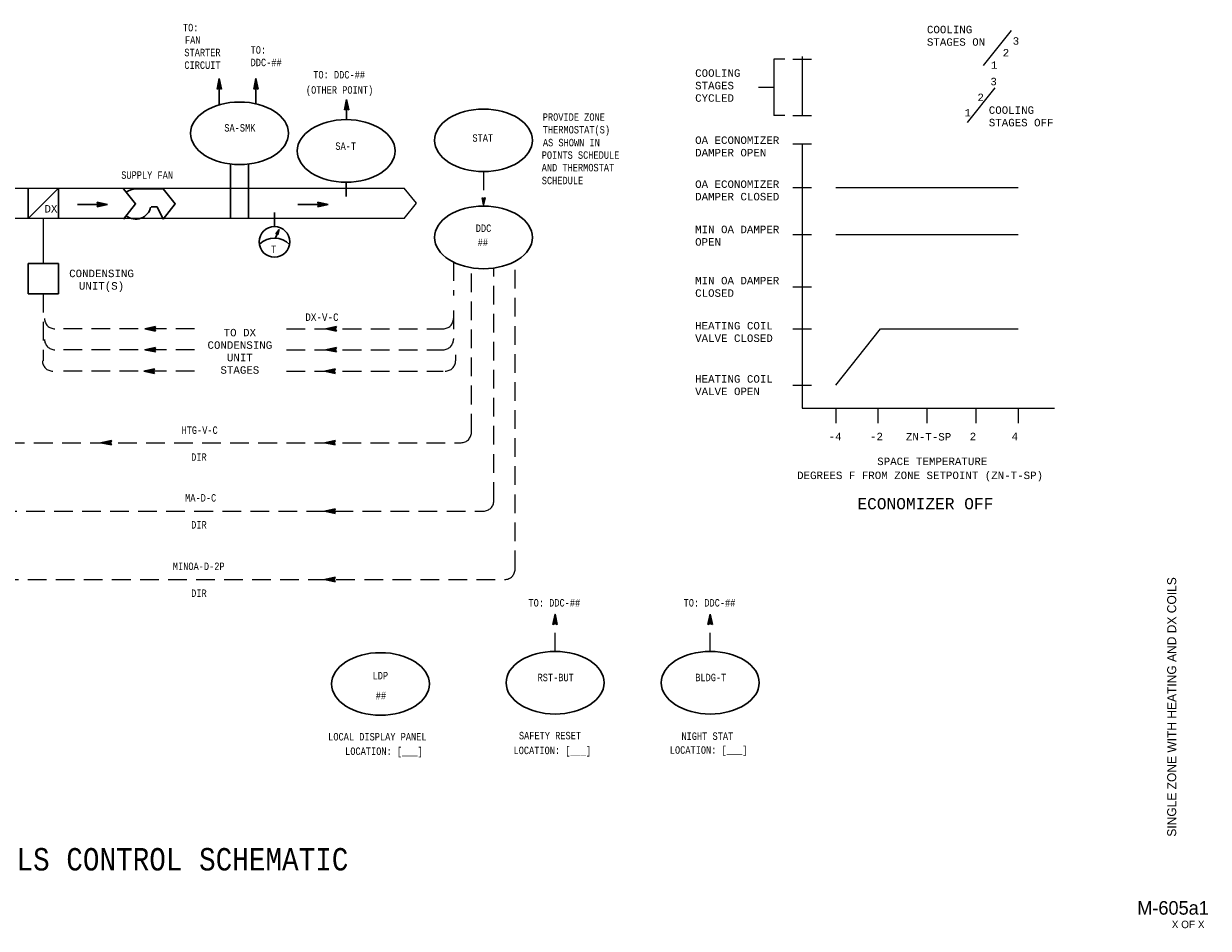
# Model space of a CAD drawing. Header units: inches. Extents: x 2.2 to 32.1, y 0.4 to 19.9.
# Tile 4 of 5: x 16.3 to 32.1, y 0.4 to 12.5. Entities that reach past the tile are written whole.
import ezdxf
from ezdxf.enums import TextEntityAlignment as Align

# ---------------------------------------------------------------- set-up
doc = ezdxf.new("R2010")
doc.units = ezdxf.units.IN
doc.header["$MEASUREMENT"] = 0
doc.linetypes.add('HIDDEN', pattern=[0.375, 0.25, -0.125])
for name, color, linetype, lineweight in [('G-ANNO-DATA', 7, 'Continuous', 0), ('M-ANNO-SYMB', 6, 'Continuous', 30), ('M-ANNO-TEXT', 2, 'Continuous', 30), ('M-DIAG-GRPH', 6, 'Continuous', 13), ('M-DIAG-INPD', 1, 'Continuous', 0)]:
    doc.layers.add(name, color=color, linetype=linetype, lineweight=lineweight)
doc.styles.add('CONTROLTXT', font='monotxt.shx')
doc.styles.add('Style-LOW_RES_FILLED', font='LOW_RES_FILLED.shx')

msp = doc.modelspace()

# ---------------------------------------------------------------- linework, layer by layer
at = {"layer": 'M-ANNO-SYMB', "linetype": 'Continuous'}
for p, q in [((18.92, 11.793), (18.89, 11.652)), ((18.898, 11.691), (18.934, 11.727)), ((18.901, 11.705), (18.932, 11.736)), ((18.904, 11.718), (18.93, 11.744)), ((18.906, 11.729), (18.941, 11.694)), ((18.907, 11.732), (18.928, 11.753)), ((18.908, 11.737), (18.938, 11.707)), ((18.909, 11.745), (18.926, 11.762)), ((18.91, 11.746), (18.935, 11.721)), ((18.912, 11.759), (18.924, 11.771)), ((18.912, 11.755), (18.932, 11.734)), ((18.913, 11.764), (18.929, 11.748)), ((18.915, 11.772), (18.922, 11.779)), ((18.915, 11.772), (18.926, 11.761)), ((18.917, 11.781), (18.923, 11.775)), ((18.918, 11.786), (18.92, 11.788)), ((18.919, 11.79), (18.92, 11.788)), ((18.95, 11.652), (18.92, 11.793)), ((19.381, 11.652), (19.411, 11.793)), ((19.425, 11.729), (19.39, 11.694)), ((19.423, 11.737), (19.393, 11.707)), ((19.421, 11.746), (19.396, 11.721)), ((19.433, 11.691), (19.397, 11.727)), ((19.419, 11.755), (19.399, 11.734)), ((19.43, 11.705), (19.399, 11.736)), ((19.427, 11.718), (19.401, 11.744)), ((19.417, 11.764), (19.402, 11.748)), ((19.424, 11.732), (19.403, 11.753)), ((19.415, 11.772), (19.404, 11.761)), ((19.421, 11.745), (19.405, 11.762)), ((19.418, 11.759), (19.406, 11.771)), ((19.414, 11.781), (19.407, 11.775)), ((19.415, 11.772), (19.408, 11.779)), ((19.412, 11.79), (19.41, 11.788)), ((19.413, 11.786), (19.41, 11.788)), ((19.411, 11.793), (19.441, 11.652)), ((18.89, 11.652), (18.92, 11.667)), ((18.891, 11.659), (18.895, 11.655)), ((18.892, 11.664), (18.937, 11.709)), ((18.892, 11.654), (18.939, 11.701)), ((18.893, 11.667), (18.902, 11.659)), ((18.895, 11.678), (18.935, 11.718)), ((18.895, 11.676), (18.909, 11.662)), ((18.897, 11.685), (18.916, 11.666)), ((18.898, 11.694), (18.93, 11.662)), ((18.9, 11.702), (18.949, 11.653)), ((18.902, 11.711), (18.946, 11.667)), ((18.904, 11.72), (18.944, 11.68)), ((18.913, 11.664), (18.941, 11.692)), ((18.92, 11.667), (18.95, 11.652)), ((18.925, 11.665), (18.943, 11.683)), ((18.932, 11.661), (18.945, 11.675)), ((18.939, 11.658), (18.947, 11.666)), ((18.946, 11.654), (18.949, 11.657)), ((19.43, 11.702), (19.381, 11.653)), ((19.411, 11.667), (19.381, 11.652)), ((19.385, 11.654), (19.382, 11.657)), ((19.428, 11.711), (19.384, 11.667)), ((19.392, 11.658), (19.384, 11.666)), ((19.399, 11.661), (19.386, 11.675)), ((19.427, 11.72), (19.387, 11.68)), ((19.406, 11.665), (19.388, 11.683)), ((19.417, 11.664), (19.39, 11.692)), ((19.438, 11.654), (19.391, 11.701)), ((19.439, 11.664), (19.393, 11.709)), ((19.436, 11.678), (19.395, 11.718)), ((19.432, 11.694), (19.401, 11.662)), ((19.441, 11.652), (19.411, 11.667)), ((19.434, 11.685), (19.415, 11.666)), ((19.436, 11.676), (19.422, 11.662)), ((19.438, 11.667), (19.429, 11.659)), ((19.44, 11.659), (19.436, 11.655)), ((20.623, 11.514), (20.593, 11.374)), ((20.596, 11.386), (20.641, 11.431)), ((20.596, 11.376), (20.643, 11.423)), ((20.598, 11.4), (20.639, 11.44)), ((20.6, 11.407), (20.619, 11.387)), ((20.601, 11.413), (20.637, 11.449)), ((20.602, 11.416), (20.633, 11.384)), ((20.604, 11.427), (20.635, 11.458)), ((20.604, 11.424), (20.653, 11.375)), ((20.606, 11.433), (20.65, 11.389)), ((20.607, 11.44), (20.633, 11.466)), ((20.608, 11.442), (20.647, 11.402)), ((20.609, 11.451), (20.644, 11.416)), ((20.61, 11.454), (20.631, 11.475)), ((20.611, 11.459), (20.641, 11.429)), ((20.613, 11.467), (20.63, 11.484)), ((20.613, 11.468), (20.638, 11.443)), ((20.615, 11.477), (20.636, 11.456)), ((20.617, 11.386), (20.645, 11.414)), ((20.653, 11.374), (20.623, 11.514)), ((20.593, 11.374), (20.623, 11.389)), ((20.594, 11.381), (20.598, 11.377)), ((20.596, 11.389), (20.605, 11.38)), ((20.598, 11.398), (20.612, 11.384)), ((20.623, 11.389), (20.653, 11.374)), ((20.628, 11.387), (20.646, 11.405)), ((20.635, 11.383), (20.648, 11.396)), ((20.642, 11.38), (20.65, 11.388)), ((20.649, 11.376), (20.652, 11.379)), ((19.069, 10.649), (19.069, 9.926)), ((19.312, 10.649), (19.312, 9.926)), ((16.364, 10.325), (16.364, 9.92)), ((20.616, 10.406), (20.616, 10.216)), ((17.302, 10.109), (17.287, 10.139)), ((17.287, 10.139), (17.427, 10.109)), ((17.337, 10.09), (17.288, 10.139)), ((20.251, 10.109), (20.236, 10.139)), ((20.236, 10.139), (20.376, 10.109)), ((20.286, 10.09), (20.237, 10.139)), ((17.022, 10.109), (17.427, 10.109)), ((17.287, 10.079), (17.302, 10.109)), ((17.427, 10.109), (17.287, 10.079)), ((17.289, 10.136), (17.292, 10.138)), ((17.289, 10.082), (17.336, 10.129)), ((17.294, 10.081), (17.29, 10.085)), ((17.293, 10.129), (17.301, 10.137)), ((17.302, 10.083), (17.293, 10.092)), ((17.296, 10.122), (17.309, 10.135)), ((17.329, 10.088), (17.297, 10.12)), ((17.311, 10.085), (17.297, 10.099)), ((17.299, 10.103), (17.327, 10.131)), ((17.299, 10.082), (17.344, 10.127)), ((17.3, 10.114), (17.318, 10.133)), ((17.32, 10.086), (17.3, 10.106)), ((17.346, 10.092), (17.302, 10.136)), ((17.313, 10.085), (17.353, 10.125)), ((17.355, 10.094), (17.315, 10.133)), ((17.326, 10.088), (17.362, 10.123)), ((17.364, 10.096), (17.329, 10.131)), ((17.34, 10.091), (17.371, 10.122)), ((17.372, 10.098), (17.342, 10.128)), ((17.353, 10.094), (17.379, 10.12)), ((17.381, 10.1), (17.356, 10.125)), ((17.367, 10.096), (17.388, 10.118)), ((17.39, 10.101), (17.369, 10.122)), ((17.38, 10.099), (17.397, 10.116)), ((17.398, 10.103), (17.383, 10.119)), ((17.394, 10.102), (17.405, 10.114)), ((17.407, 10.105), (17.396, 10.116)), ((17.407, 10.105), (17.414, 10.112)), ((17.416, 10.107), (17.41, 10.113)), ((17.421, 10.108), (17.423, 10.11)), ((17.425, 10.109), (17.423, 10.11)), ((19.66, 10.001), (19.66, 9.813)), ((19.971, 10.109), (20.376, 10.109)), ((20.236, 10.079), (20.251, 10.109)), ((20.376, 10.109), (20.236, 10.079)), ((20.237, 10.082), (20.284, 10.129)), ((20.238, 10.136), (20.24, 10.138)), ((20.242, 10.081), (20.238, 10.085)), ((20.241, 10.129), (20.249, 10.137)), ((20.251, 10.083), (20.242, 10.092)), ((20.245, 10.122), (20.258, 10.135)), ((20.259, 10.085), (20.245, 10.099)), ((20.277, 10.088), (20.246, 10.12)), ((20.247, 10.082), (20.293, 10.127)), ((20.248, 10.114), (20.267, 10.133)), ((20.248, 10.103), (20.275, 10.131)), ((20.268, 10.086), (20.249, 10.106)), ((20.294, 10.092), (20.25, 10.136)), ((20.261, 10.085), (20.301, 10.125)), ((20.303, 10.094), (20.264, 10.133)), ((20.274, 10.088), (20.31, 10.123)), ((20.312, 10.096), (20.277, 10.131)), ((20.288, 10.091), (20.319, 10.122)), ((20.321, 10.098), (20.291, 10.128)), ((20.301, 10.094), (20.328, 10.12)), ((20.329, 10.1), (20.304, 10.125)), ((20.315, 10.096), (20.336, 10.118)), ((20.338, 10.101), (20.318, 10.122)), ((20.328, 10.099), (20.345, 10.116)), ((20.347, 10.103), (20.331, 10.119)), ((20.342, 10.102), (20.354, 10.114)), ((20.356, 10.105), (20.345, 10.116)), ((20.355, 10.105), (20.363, 10.112)), ((20.364, 10.107), (20.358, 10.113)), ((20.369, 10.108), (20.371, 10.11)), ((20.373, 10.109), (20.372, 10.11)), ((19.678, 9.716), (19.719, 9.772)), ((19.71, 9.729), (19.678, 9.717)), ((19.694, 9.717), (19.678, 9.716)), ((19.711, 9.733), (19.682, 9.722)), ((19.684, 9.717), (19.682, 9.722)), ((19.688, 9.717), (19.685, 9.725)), ((19.712, 9.737), (19.686, 9.727)), ((19.692, 9.717), (19.687, 9.729)), ((19.709, 9.724), (19.689, 9.717)), ((19.713, 9.741), (19.69, 9.733)), ((19.697, 9.714), (19.69, 9.732)), ((19.704, 9.706), (19.692, 9.736)), ((19.713, 9.746), (19.694, 9.738)), ((19.705, 9.704), (19.694, 9.717)), ((19.706, 9.71), (19.695, 9.739)), ((19.708, 9.72), (19.696, 9.715)), ((19.707, 9.717), (19.697, 9.743)), ((19.714, 9.75), (19.698, 9.744)), ((19.707, 9.716), (19.698, 9.712)), ((19.709, 9.723), (19.7, 9.746)), ((19.706, 9.712), (19.701, 9.71)), ((19.715, 9.754), (19.702, 9.749)), ((19.71, 9.73), (19.703, 9.75)), ((19.705, 9.707), (19.703, 9.707)), ((19.719, 9.772), (19.705, 9.704)), ((19.711, 9.736), (19.705, 9.753)), ((19.716, 9.758), (19.706, 9.754)), ((19.713, 9.743), (19.708, 9.757)), ((19.717, 9.762), (19.71, 9.76)), ((19.714, 9.749), (19.71, 9.76)), ((19.716, 9.756), (19.713, 9.763)), ((16.364, 9.32), (16.364, 8.915)), ((17.926, 8.447), (18.067, 8.477)), ((18.067, 8.417), (17.926, 8.447)), ((17.929, 8.448), (17.931, 8.446)), ((17.933, 8.449), (17.931, 8.446)), ((17.938, 8.45), (17.944, 8.443)), ((17.947, 8.451), (17.94, 8.444)), ((17.947, 8.451), (17.958, 8.44)), ((17.96, 8.454), (17.948, 8.442)), ((17.955, 8.453), (17.971, 8.438)), ((17.974, 8.457), (17.957, 8.441)), ((17.964, 8.455), (17.985, 8.435)), ((17.987, 8.46), (17.966, 8.439)), ((17.973, 8.457), (17.998, 8.432)), ((18.001, 8.463), (17.974, 8.437)), ((17.982, 8.459), (18.012, 8.429)), ((18.014, 8.466), (17.983, 8.435)), ((17.99, 8.461), (18.025, 8.426)), ((18.028, 8.469), (17.992, 8.433)), ((17.999, 8.463), (18.039, 8.423)), ((18.041, 8.472), (18.001, 8.431)), ((18.008, 8.464), (18.052, 8.42)), ((18.055, 8.475), (18.01, 8.429)), ((18.017, 8.466), (18.066, 8.417)), ((18.065, 8.474), (18.018, 8.427)), ((18.025, 8.468), (18.057, 8.437)), ((18.055, 8.453), (18.027, 8.426)), ((18.034, 8.47), (18.053, 8.451)), ((18.054, 8.442), (18.036, 8.424)), ((18.043, 8.472), (18.057, 8.458)), ((18.058, 8.435), (18.044, 8.422)), ((18.067, 8.477), (18.052, 8.447)), ((18.052, 8.474), (18.06, 8.465)), ((18.052, 8.447), (18.067, 8.417)), ((18.061, 8.428), (18.053, 8.42)), ((18.06, 8.476), (18.064, 8.472)), ((18.065, 8.421), (18.062, 8.418)), ((20.346, 8.447), (20.486, 8.477)), ((20.486, 8.417), (20.346, 8.447)), ((20.349, 8.448), (20.35, 8.446)), ((20.353, 8.449), (20.35, 8.446)), ((20.357, 8.45), (20.364, 8.443)), ((20.366, 8.451), (20.359, 8.444)), ((20.366, 8.451), (20.377, 8.44)), ((20.38, 8.454), (20.368, 8.442)), ((20.375, 8.453), (20.391, 8.438)), ((20.393, 8.457), (20.377, 8.441)), ((20.384, 8.455), (20.404, 8.435)), ((20.407, 8.46), (20.385, 8.439)), ((20.392, 8.457), (20.418, 8.432)), ((20.42, 8.463), (20.394, 8.437)), ((20.401, 8.459), (20.431, 8.429)), ((20.434, 8.466), (20.403, 8.435)), ((20.41, 8.461), (20.445, 8.426)), ((20.447, 8.469), (20.412, 8.433)), ((20.419, 8.463), (20.458, 8.423)), ((20.461, 8.472), (20.42, 8.431)), ((20.427, 8.464), (20.472, 8.42)), ((20.474, 8.475), (20.429, 8.429)), ((20.436, 8.466), (20.485, 8.417)), ((20.485, 8.474), (20.438, 8.427)), ((20.445, 8.468), (20.476, 8.437)), ((20.474, 8.453), (20.447, 8.426)), ((20.454, 8.47), (20.473, 8.451)), ((20.474, 8.442), (20.455, 8.424)), ((20.462, 8.472), (20.477, 8.458)), ((20.477, 8.435), (20.464, 8.422)), ((20.486, 8.477), (20.471, 8.447)), ((20.471, 8.474), (20.48, 8.465)), ((20.471, 8.447), (20.486, 8.417)), ((20.481, 8.428), (20.473, 8.42)), ((20.48, 8.476), (20.484, 8.472)), ((20.484, 8.421), (20.482, 8.418)), ((17.926, 8.167), (18.067, 8.197)), ((18.067, 8.137), (17.926, 8.167)), ((17.929, 8.168), (17.931, 8.166)), ((17.933, 8.169), (17.931, 8.166)), ((17.938, 8.17), (17.944, 8.163)), ((17.947, 8.172), (17.94, 8.164)), ((17.947, 8.172), (17.958, 8.161)), ((17.96, 8.174), (17.948, 8.163)), ((17.955, 8.173), (17.971, 8.158)), ((17.974, 8.177), (17.957, 8.161)), ((17.964, 8.175), (17.985, 8.155)), ((17.987, 8.18), (17.966, 8.159)), ((17.973, 8.177), (17.998, 8.152)), ((18.001, 8.183), (17.974, 8.157)), ((17.982, 8.179), (18.012, 8.149)), ((18.014, 8.186), (17.983, 8.155)), ((17.99, 8.181), (18.025, 8.146)), ((18.028, 8.189), (17.992, 8.153)), ((17.999, 8.183), (18.039, 8.143)), ((18.041, 8.192), (18.001, 8.151)), ((18.008, 8.185), (18.052, 8.14)), ((18.055, 8.195), (18.01, 8.149)), ((18.017, 8.186), (18.066, 8.137)), ((18.065, 8.195), (18.018, 8.147)), ((18.025, 8.188), (18.057, 8.157)), ((18.055, 8.173), (18.027, 8.146)), ((18.034, 8.19), (18.053, 8.171)), ((18.054, 8.162), (18.036, 8.144)), ((18.043, 8.192), (18.057, 8.178)), ((18.058, 8.155), (18.044, 8.142)), ((18.067, 8.197), (18.052, 8.167)), ((18.052, 8.194), (18.06, 8.185)), ((18.052, 8.167), (18.067, 8.137)), ((18.061, 8.148), (18.053, 8.14)), ((18.06, 8.196), (18.064, 8.192)), ((18.065, 8.141), (18.062, 8.138)), ((20.346, 8.167), (20.486, 8.197)), ((20.486, 8.137), (20.346, 8.167)), ((20.349, 8.168), (20.35, 8.166)), ((20.353, 8.169), (20.35, 8.166)), ((20.357, 8.17), (20.364, 8.163)), ((20.366, 8.171), (20.359, 8.164)), ((20.366, 8.171), (20.377, 8.16)), ((20.38, 8.174), (20.368, 8.162)), ((20.375, 8.173), (20.391, 8.158)), ((20.393, 8.177), (20.377, 8.161)), ((20.384, 8.175), (20.404, 8.155)), ((20.407, 8.18), (20.385, 8.159)), ((20.392, 8.177), (20.418, 8.152)), ((20.42, 8.183), (20.394, 8.157)), ((20.401, 8.179), (20.431, 8.149)), ((20.434, 8.186), (20.403, 8.155)), ((20.41, 8.181), (20.445, 8.146)), ((20.447, 8.189), (20.412, 8.153)), ((20.419, 8.183), (20.458, 8.143)), ((20.461, 8.192), (20.42, 8.151)), ((20.427, 8.184), (20.472, 8.14)), ((20.474, 8.195), (20.429, 8.149)), ((20.436, 8.186), (20.485, 8.137)), ((20.485, 8.194), (20.438, 8.147)), ((20.445, 8.188), (20.476, 8.157)), ((20.474, 8.173), (20.447, 8.146)), ((20.454, 8.19), (20.473, 8.171)), ((20.474, 8.162), (20.455, 8.144)), ((20.462, 8.192), (20.477, 8.178)), ((20.477, 8.155), (20.464, 8.142)), ((20.486, 8.197), (20.471, 8.167)), ((20.471, 8.194), (20.48, 8.185)), ((20.471, 8.167), (20.486, 8.137)), ((20.481, 8.148), (20.473, 8.14)), ((20.48, 8.196), (20.484, 8.192)), ((20.484, 8.141), (20.482, 8.138)), ((17.913, 7.881), (18.053, 7.911)), ((18.053, 7.851), (17.913, 7.881)), ((17.915, 7.882), (17.917, 7.88)), ((17.92, 7.883), (17.917, 7.88)), ((17.924, 7.884), (17.93, 7.878)), ((17.933, 7.886), (17.926, 7.879)), ((17.933, 7.886), (17.944, 7.875)), ((17.947, 7.889), (17.935, 7.877)), ((17.942, 7.887), (17.957, 7.872)), ((17.96, 7.891), (17.943, 7.875)), ((17.95, 7.889), (17.971, 7.869)), ((17.974, 7.894), (17.952, 7.873)), ((17.959, 7.891), (17.984, 7.866)), ((17.987, 7.897), (17.961, 7.871)), ((17.968, 7.893), (17.998, 7.863)), ((18.001, 7.9), (17.97, 7.869)), ((17.977, 7.895), (18.011, 7.86)), ((18.014, 7.903), (17.978, 7.867)), ((17.985, 7.897), (18.025, 7.857)), ((18.028, 7.906), (17.987, 7.865)), ((17.994, 7.899), (18.038, 7.854)), ((18.041, 7.909), (17.996, 7.864)), ((18.003, 7.901), (18.052, 7.852)), ((18.051, 7.909), (18.005, 7.862)), ((18.012, 7.902), (18.043, 7.871)), ((18.041, 7.887), (18.013, 7.86)), ((18.02, 7.904), (18.04, 7.885)), ((18.04, 7.876), (18.022, 7.858)), ((18.029, 7.906), (18.043, 7.892)), ((18.044, 7.869), (18.031, 7.856)), ((18.053, 7.911), (18.038, 7.881)), ((18.038, 7.908), (18.047, 7.899)), ((18.038, 7.881), (18.053, 7.851)), ((18.047, 7.862), (18.039, 7.854)), ((18.047, 7.91), (18.05, 7.906)), ((18.051, 7.855), (18.048, 7.852)), ((20.332, 7.881), (20.472, 7.911)), ((20.472, 7.851), (20.332, 7.881)), ((20.335, 7.882), (20.337, 7.88)), ((20.339, 7.883), (20.337, 7.88)), ((20.344, 7.884), (20.35, 7.878)), ((20.353, 7.886), (20.346, 7.879)), ((20.353, 7.886), (20.364, 7.875)), ((20.366, 7.889), (20.354, 7.877)), ((20.361, 7.887), (20.377, 7.872)), ((20.38, 7.891), (20.363, 7.875)), ((20.37, 7.889), (20.391, 7.869)), ((20.393, 7.894), (20.372, 7.873)), ((20.379, 7.891), (20.404, 7.866)), ((20.407, 7.897), (20.38, 7.871)), ((20.388, 7.893), (20.418, 7.863)), ((20.42, 7.9), (20.389, 7.869)), ((20.396, 7.895), (20.431, 7.86)), ((20.434, 7.903), (20.398, 7.867)), ((20.405, 7.897), (20.445, 7.857)), ((20.447, 7.906), (20.407, 7.865)), ((20.414, 7.899), (20.458, 7.854)), ((20.461, 7.909), (20.415, 7.864)), ((20.422, 7.901), (20.472, 7.852)), ((20.471, 7.909), (20.424, 7.862)), ((20.431, 7.902), (20.463, 7.871)), ((20.46, 7.887), (20.433, 7.86)), ((20.44, 7.904), (20.459, 7.885)), ((20.46, 7.876), (20.442, 7.858)), ((20.449, 7.906), (20.463, 7.892)), ((20.463, 7.869), (20.45, 7.856)), ((20.472, 7.911), (20.457, 7.881)), ((20.457, 7.908), (20.466, 7.899)), ((20.457, 7.881), (20.472, 7.851)), ((20.467, 7.862), (20.459, 7.854)), ((20.466, 7.91), (20.47, 7.906)), ((20.471, 7.855), (20.468, 7.852)), ((17.338, 6.924), (17.478, 6.954)), ((17.478, 6.894), (17.338, 6.924)), ((17.341, 6.924), (17.342, 6.923)), ((17.345, 6.925), (17.342, 6.923)), ((17.349, 6.926), (17.356, 6.92)), ((17.358, 6.928), (17.351, 6.921)), ((17.358, 6.928), (17.369, 6.917)), ((17.372, 6.931), (17.36, 6.919)), ((17.367, 6.93), (17.383, 6.914)), ((17.385, 6.934), (17.369, 6.917)), ((17.376, 6.932), (17.396, 6.911)), ((17.399, 6.937), (17.377, 6.915)), ((17.384, 6.934), (17.41, 6.908)), ((17.412, 6.94), (17.386, 6.914)), ((17.393, 6.936), (17.423, 6.906)), ((17.426, 6.943), (17.395, 6.912)), ((17.402, 6.937), (17.437, 6.903)), ((17.439, 6.946), (17.404, 6.91)), ((17.411, 6.939), (17.45, 6.9)), ((17.453, 6.948), (17.412, 6.908)), ((17.419, 6.941), (17.464, 6.897)), ((17.466, 6.951), (17.421, 6.906)), ((17.428, 6.943), (17.477, 6.894)), ((17.477, 6.951), (17.43, 6.904)), ((17.437, 6.945), (17.468, 6.914)), ((17.466, 6.93), (17.438, 6.902)), ((17.446, 6.947), (17.465, 6.927)), ((17.466, 6.919), (17.447, 6.9)), ((17.454, 6.949), (17.468, 6.935)), ((17.469, 6.912), (17.456, 6.899)), ((17.478, 6.954), (17.463, 6.924)), ((17.463, 6.951), (17.472, 6.942)), ((17.463, 6.924), (17.478, 6.894)), ((17.473, 6.905), (17.465, 6.897)), ((17.472, 6.952), (17.476, 6.949)), ((17.476, 6.898), (17.473, 6.895)), ((20.332, 6.924), (20.472, 6.954)), ((20.472, 6.894), (20.332, 6.924)), ((20.335, 6.924), (20.337, 6.923)), ((20.339, 6.925), (20.337, 6.923)), ((20.344, 6.926), (20.35, 6.92)), ((20.353, 6.928), (20.346, 6.921)), ((20.353, 6.928), (20.364, 6.917)), ((20.366, 6.931), (20.354, 6.919)), ((20.361, 6.93), (20.377, 6.914)), ((20.38, 6.934), (20.363, 6.917)), ((20.37, 6.932), (20.391, 6.911)), ((20.393, 6.937), (20.372, 6.915)), ((20.379, 6.934), (20.404, 6.908)), ((20.407, 6.94), (20.38, 6.913)), ((20.388, 6.935), (20.418, 6.905)), ((20.42, 6.942), (20.389, 6.912)), ((20.396, 6.937), (20.431, 6.903)), ((20.434, 6.945), (20.398, 6.91)), ((20.405, 6.939), (20.445, 6.9)), ((20.447, 6.948), (20.407, 6.908)), ((20.414, 6.941), (20.458, 6.897)), ((20.461, 6.951), (20.415, 6.906)), ((20.422, 6.943), (20.472, 6.894)), ((20.471, 6.951), (20.424, 6.904)), ((20.431, 6.945), (20.463, 6.914)), ((20.46, 6.93), (20.433, 6.902)), ((20.44, 6.947), (20.459, 6.927)), ((20.46, 6.919), (20.442, 6.9)), ((20.449, 6.949), (20.463, 6.934)), ((20.463, 6.912), (20.45, 6.898)), ((20.472, 6.954), (20.457, 6.924)), ((20.457, 6.95), (20.466, 6.942)), ((20.457, 6.924), (20.472, 6.894)), ((20.467, 6.905), (20.459, 6.897)), ((20.466, 6.952), (20.47, 6.949)), ((20.471, 6.897), (20.468, 6.895)), ((20.332, 6.01), (20.472, 6.04)), ((20.38, 6.021), (20.363, 6.004)), ((20.393, 6.023), (20.372, 6.002)), ((20.379, 6.02), (20.404, 5.995)), ((20.407, 6.026), (20.38, 6)), ((20.388, 6.022), (20.418, 5.992)), ((20.42, 6.029), (20.389, 5.998)), ((20.396, 6.024), (20.431, 5.989)), ((20.434, 6.032), (20.398, 5.996)), ((20.405, 6.026), (20.445, 5.986)), ((20.447, 6.035), (20.407, 5.994)), ((20.414, 6.028), (20.458, 5.983)), ((20.461, 6.038), (20.415, 5.993)), ((20.422, 6.03), (20.472, 5.981)), ((20.471, 6.038), (20.424, 5.991)), ((20.431, 6.032), (20.463, 6)), ((20.44, 6.033), (20.459, 6.014)), ((20.449, 6.035), (20.463, 6.021)), ((20.472, 6.04), (20.457, 6.01)), ((20.457, 6.037), (20.466, 6.028)), ((20.466, 6.039), (20.47, 6.035)), ((20.472, 5.98), (20.332, 6.01)), ((20.335, 6.011), (20.337, 6.01)), ((20.339, 6.012), (20.337, 6.01)), ((20.344, 6.013), (20.35, 6.007)), ((20.353, 6.015), (20.346, 6.008)), ((20.353, 6.015), (20.364, 6.004)), ((20.366, 6.018), (20.354, 6.006)), ((20.361, 6.017), (20.377, 6.001)), ((20.37, 6.018), (20.391, 5.998)), ((20.46, 6.017), (20.433, 5.989)), ((20.46, 6.005), (20.442, 5.987)), ((20.463, 5.998), (20.45, 5.985)), ((20.457, 6.01), (20.472, 5.98)), ((20.467, 5.991), (20.459, 5.983)), ((20.471, 5.984), (20.468, 5.981)), ((20.332, 5.096), (20.472, 5.126)), ((20.472, 5.066), (20.332, 5.096)), ((20.335, 5.096), (20.337, 5.095)), ((20.339, 5.097), (20.337, 5.095)), ((20.344, 5.098), (20.35, 5.092)), ((20.353, 5.1), (20.346, 5.093)), ((20.353, 5.1), (20.364, 5.089)), ((20.366, 5.103), (20.354, 5.091)), ((20.361, 5.102), (20.377, 5.086)), ((20.38, 5.106), (20.363, 5.089)), ((20.37, 5.104), (20.391, 5.083)), ((20.393, 5.109), (20.372, 5.087)), ((20.379, 5.105), (20.404, 5.08)), ((20.407, 5.111), (20.38, 5.085)), ((20.388, 5.107), (20.418, 5.077)), ((20.42, 5.114), (20.389, 5.083)), ((20.396, 5.109), (20.431, 5.074)), ((20.434, 5.117), (20.398, 5.082)), ((20.405, 5.111), (20.445, 5.072)), ((20.447, 5.12), (20.407, 5.08)), ((20.414, 5.113), (20.458, 5.069)), ((20.461, 5.123), (20.415, 5.078)), ((20.422, 5.115), (20.472, 5.066)), ((20.471, 5.123), (20.424, 5.076)), ((20.431, 5.117), (20.463, 5.085)), ((20.46, 5.102), (20.433, 5.074)), ((20.44, 5.119), (20.459, 5.099)), ((20.46, 5.091), (20.442, 5.072)), ((20.449, 5.12), (20.463, 5.106)), ((20.463, 5.083), (20.45, 5.07)), ((20.472, 5.126), (20.457, 5.096)), ((20.457, 5.122), (20.466, 5.113)), ((20.457, 5.096), (20.472, 5.066)), ((20.467, 5.076), (20.459, 5.068)), ((20.466, 5.124), (20.47, 5.12)), ((20.471, 5.069), (20.468, 5.067)), ((23.41, 4.633), (23.38, 4.493)), ((23.4, 4.585), (23.416, 4.602)), ((23.402, 4.595), (23.422, 4.574)), ((23.403, 4.599), (23.414, 4.611)), ((23.404, 4.604), (23.419, 4.588)), ((23.405, 4.612), (23.413, 4.62)), ((23.405, 4.612), (23.416, 4.601)), ((23.407, 4.621), (23.414, 4.615)), ((23.408, 4.626), (23.411, 4.628)), ((23.409, 4.63), (23.411, 4.629)), ((23.44, 4.493), (23.41, 4.633)), ((25.484, 4.633), (25.454, 4.493)), ((25.474, 4.585), (25.491, 4.602)), ((25.476, 4.595), (25.497, 4.574)), ((25.477, 4.599), (25.489, 4.611)), ((25.478, 4.604), (25.494, 4.588)), ((25.48, 4.612), (25.487, 4.62)), ((25.48, 4.612), (25.491, 4.601)), ((25.482, 4.621), (25.488, 4.615)), ((25.483, 4.626), (25.485, 4.628)), ((25.514, 4.493), (25.484, 4.633)), ((25.484, 4.63), (25.485, 4.629)), ((23.38, 4.493), (23.41, 4.508)), ((23.381, 4.499), (23.385, 4.495)), ((23.382, 4.504), (23.428, 4.55)), ((23.382, 4.494), (23.429, 4.541)), ((23.383, 4.508), (23.392, 4.499)), ((23.385, 4.518), (23.426, 4.558)), ((23.385, 4.516), (23.399, 4.502)), ((23.387, 4.525), (23.406, 4.506)), ((23.388, 4.531), (23.424, 4.567)), ((23.389, 4.534), (23.42, 4.502)), ((23.391, 4.545), (23.422, 4.576)), ((23.391, 4.543), (23.44, 4.493)), ((23.392, 4.551), (23.437, 4.507)), ((23.394, 4.558), (23.42, 4.585)), ((23.394, 4.56), (23.434, 4.52)), ((23.396, 4.569), (23.431, 4.534)), ((23.397, 4.572), (23.418, 4.593)), ((23.398, 4.577), (23.428, 4.547)), ((23.4, 4.586), (23.425, 4.561)), ((23.404, 4.505), (23.431, 4.532)), ((23.41, 4.508), (23.44, 4.493)), ((23.415, 4.505), (23.433, 4.523)), ((23.422, 4.502), (23.435, 4.515)), ((23.429, 4.498), (23.437, 4.506)), ((23.436, 4.494), (23.439, 4.497)), ((25.454, 4.493), (25.484, 4.508)), ((25.456, 4.499), (25.459, 4.495)), ((25.457, 4.504), (25.502, 4.55)), ((25.457, 4.494), (25.504, 4.541)), ((25.458, 4.508), (25.466, 4.499)), ((25.459, 4.516), (25.474, 4.502)), ((25.46, 4.518), (25.5, 4.558)), ((25.461, 4.525), (25.481, 4.506)), ((25.463, 4.531), (25.498, 4.567)), ((25.463, 4.534), (25.494, 4.502)), ((25.465, 4.543), (25.514, 4.493)), ((25.466, 4.545), (25.496, 4.576)), ((25.467, 4.551), (25.511, 4.507)), ((25.468, 4.558), (25.495, 4.585)), ((25.469, 4.56), (25.508, 4.52)), ((25.471, 4.572), (25.493, 4.593)), ((25.471, 4.569), (25.505, 4.534)), ((25.473, 4.577), (25.503, 4.547)), ((25.474, 4.586), (25.5, 4.561)), ((25.478, 4.505), (25.506, 4.532)), ((25.484, 4.508), (25.514, 4.493)), ((25.489, 4.505), (25.508, 4.523)), ((25.496, 4.502), (25.51, 4.515)), ((25.503, 4.498), (25.511, 4.506)), ((25.511, 4.494), (25.513, 4.497))]:
    msp.add_line(p, q, dxfattribs=at)
at = {"layer": 'M-ANNO-SYMB'}
for p, q in [((18.92, 11.44), (18.92, 11.727)), ((19.411, 11.453), (19.411, 11.727)), ((20.623, 11.242), (20.623, 11.375)), ((22.454, 10.104), (22.434, 10.199)), ((22.434, 10.199), (22.454, 10.189)), ((22.435, 10.195), (22.437, 10.197)), ((22.436, 10.198), (22.468, 10.166)), ((22.436, 10.189), (22.442, 10.195)), ((22.436, 10.191), (22.466, 10.16)), ((22.437, 10.183), (22.447, 10.192)), ((22.438, 10.182), (22.465, 10.154)), ((22.439, 10.177), (22.452, 10.19)), ((22.44, 10.171), (22.461, 10.192)), ((22.44, 10.173), (22.464, 10.148)), ((22.441, 10.165), (22.475, 10.198)), ((22.442, 10.163), (22.463, 10.142)), ((22.443, 10.159), (22.473, 10.189)), ((22.444, 10.153), (22.471, 10.18)), ((22.444, 10.154), (22.461, 10.136)), ((22.445, 10.147), (22.469, 10.171)), ((22.446, 10.141), (22.467, 10.162)), ((22.446, 10.145), (22.46, 10.13)), ((22.448, 10.135), (22.465, 10.152)), ((22.449, 10.129), (22.463, 10.143)), ((22.45, 10.191), (22.469, 10.172)), ((22.475, 10.199), (22.454, 10.104)), ((22.454, 10.189), (22.475, 10.199)), ((22.458, 10.19), (22.47, 10.178)), ((22.463, 10.193), (22.472, 10.184)), ((22.467, 10.195), (22.473, 10.19)), ((22.472, 10.198), (22.474, 10.196)), ((22.448, 10.136), (22.459, 10.125)), ((22.449, 10.127), (22.458, 10.119)), ((22.45, 10.123), (22.461, 10.134)), ((22.451, 10.117), (22.459, 10.125)), ((22.451, 10.118), (22.456, 10.113)), ((22.453, 10.112), (22.457, 10.116)), ((22.453, 10.108), (22.455, 10.107)), ((22.454, 10.106), (22.455, 10.107)), ((19.667, 9.656), (19.692, 9.711)), ((16.364, 9.32), (16.769, 9.32)), ((16.769, 8.915), (16.364, 8.915))]:
    msp.add_line(p, q, dxfattribs=at)
at = {"layer": 'M-ANNO-SYMB', "linetype": 'Continuous', "flags": 128}
for points in [[(16.769, 9.92), (16.769, 10.325), (16.364, 9.92)], [(17.638, 10.319), (17.8, 10.116), (17.638, 9.914)], [(18.169, 9.914), (18.331, 10.116), (18.169, 10.319), (17.805, 10.319)], [(18.169, 9.914), (18.088, 10.076), (18.007, 10.076)], [(16.769, 8.915), (16.769, 9.32)]]:
    msp.add_lwpolyline(points, dxfattribs=at)
at = {"layer": 'M-ANNO-SYMB'}
msp.add_circle((19.658, 9.609), 0.205, dxfattribs=at)
at = {"layer": 'M-ANNO-SYMB', "linetype": 'Continuous'}
for radius, start, end in [(0.202, 90, 128.7046), (0.203, 231.2954, 348.4654)]:
    msp.add_arc((17.803, 10.115), radius, start, end, dxfattribs=at)
at = {"layer": 'M-ANNO-SYMB'}
msp.add_arc((19.658, 9.376), 0.284, 44.3692, 134.3247, dxfattribs=at)
for centre in [(19.191, 11.06), (22.454, 10.966), (20.617, 10.824), (22.454, 9.668), (23.411, 3.716), (25.486, 3.716), (21.076, 3.699)]:
    msp.add_ellipse(centre, major_axis=(0.655, 0), ratio=0.638644, dxfattribs=at)
at = {"layer": 'M-DIAG-GRPH'}
for p, q in [((29.14, 11.968), (29.514, 12.434)), ((26.335, 12.049), (26.335, 11.298)), ((26.484, 12.049), (26.335, 12.049)), ((26.335, 11.674), (26.13, 11.674)), ((28.926, 11.206), (29.297, 11.669)), ((26.484, 11.298), (26.335, 11.298)), ((27.164, 10.334), (29.602, 10.334)), ((16.566, 9.92), (16.566, 9.32)), ((27.164, 9.707), (29.602, 9.707)), ((27.164, 7.694), (27.765, 8.445)), ((27.765, 8.445), (29.602, 8.445))]:
    msp.add_line(p, q, dxfattribs=at)
at = {"layer": 'M-DIAG-GRPH', "linetype": 'Continuous'}
for p, q in [((26.591, 12.049), (26.841, 12.049)), ((26.716, 12.085), (26.716, 11.299)), ((26.591, 11.299), (26.841, 11.299)), ((26.591, 10.92), (26.841, 10.92)), ((26.716, 10.92), (26.716, 7.385)), ((26.591, 10.334), (26.841, 10.334)), ((26.591, 9.707), (26.841, 9.707)), ((26.591, 9.008), (26.841, 9.008)), ((26.716, 9.008), (26.716, 8.699)), ((26.591, 8.445), (26.841, 8.445)), ((26.591, 7.694), (26.841, 7.694)), ((26.716, 7.385), (30.092, 7.385)), ((27.164, 7.385), (27.164, 7.185)), ((27.726, 7.385), (27.726, 7.185)), ((28.383, 7.385), (28.383, 7.185)), ((29.039, 7.385), (29.039, 7.185)), ((29.602, 7.385), (29.602, 7.185))]:
    msp.add_line(p, q, dxfattribs=at)
at = {"layer": 'M-DIAG-GRPH', "linetype": 'HIDDEN'}
for p, q in [((22.454, 10.548), (22.454, 10.1)), ((22.876, 5.234), (22.876, 9.348)), ((22.052, 9.338), (22.052, 8.892)), ((22.292, 7.062), (22.292, 9.263)), ((22.592, 6.148), (22.592, 9.259)), ((16.566, 8.915), (16.566, 8.018)), ((22.052, 8.692), (22.052, 8.303)), ((18.587, 8.447), (16.721, 8.447)), ((19.82, 8.447), (21.914, 8.447)), ((18.587, 8.167), (16.721, 8.167)), ((19.82, 8.167), (21.914, 8.167)), ((22.079, 8.097), (22.079, 8.017)), ((18.587, 7.881), (16.721, 7.881)), ((19.82, 7.881), (21.914, 7.881)), ((13.442, 6.924), (22.154, 6.924)), ((8.461, 6.011), (22.454, 6.011)), ((6.61, 5.096), (22.738, 5.096))]:
    msp.add_line(p, q, dxfattribs=at)
at = {"layer": 'M-DIAG-GRPH', "color": 6, "linetype": 'Continuous'}
msp.add_line((21.394, 9.92), (9.154, 9.92), dxfattribs=at)
at = {"layer": 'M-DIAG-GRPH', "color": 6, "linetype": 'HIDDEN'}
for p, q in [((23.41, 4.134), (23.414, 4.551)), ((25.484, 4.134), (25.488, 4.551))]:
    msp.add_line(p, q, dxfattribs=at)
at = {"layer": 'M-DIAG-GRPH', "color": 6, "linetype": 'Continuous', "flags": 128}
for points in [[(10.242, 10.328), (21.394, 10.328)], [(21.394, 9.92), (21.394, 9.92), (21.556, 10.124), (21.394, 10.328)]]:
    msp.add_lwpolyline(points, dxfattribs=at)
at = {"layer": 'M-DIAG-GRPH', "linetype": 'HIDDEN'}
for centre, start, end in [((16.721, 8.585), 180.0005, 270.0005), ((21.914, 8.585), 270, 0), ((16.721, 8.305), 180.0005, 270.0005), ((21.914, 8.305), 270, 0), ((16.693, 8.019), 180.0005, 270.0005), ((21.942, 8.019), 270, 0), ((22.154, 7.062), 270, 0), ((22.454, 6.148), 270, 0), ((22.738, 5.234), 270, 0)]:
    msp.add_arc(centre, 0.138, start, end, dxfattribs=at)

# ---------------------------------------------------------------- texts
at = {"layer": 'G-ANNO-DATA', "color": 7, "linetype": 'Continuous', "lineweight": 0, "style": 'Style-LOW_RES_FILLED'}
msp.add_text('SINGLE ZONE WITH HEATING AND DX COILS', height=0.12, rotation=90, dxfattribs=at).set_placement((31.657, 3.392), align=Align.MIDDLE_CENTER)
msp.add_text('M-605a1', height=0.1815, dxfattribs=at).set_placement((31.675, 0.706), align=Align.MIDDLE_CENTER)
msp.add_text('X OF X', height=0.1, dxfattribs=at).set_placement((31.658, 0.535), align=Align.TOP_LEFT)
at = {"layer": 'M-ANNO-TEXT', "style": 'CONTROLTXT'}
for s, height, width, p in [('TO:', 0.1, 0.8, (18.434, 12.423)), ('FAN', 0.1, 0.8, (18.461, 12.257)), ('TO:', 0.1, 0.8, (19.339, 12.124)), ('STARTER', 0.1, 0.8, (18.453, 12.09)), ('DDC-##', 0.1, 0.8, (19.339, 11.957)), ('CIRCUIT', 0.1, 0.8, (18.453, 11.921)), ('TO: DDC-##', 0.1, 0.8, (20.177, 11.793)), ('(OTHER POINT)', 0.1, 0.8, (20.079, 11.59)), ('PROVIDE ZONE ', 0.1, 0.8, (23.246, 11.227)), ('THERMOSTAT(S)', 0.1, 0.8, (23.246, 11.058)), ('AS SHOWN IN ', 0.1, 0.8, (23.248, 10.886)), ('POINTS SCHEDULE', 0.1, 0.8, (23.232, 10.719)), ('AND THERMOSTAT', 0.1, 0.8, (23.232, 10.551)), ('SCHEDULE', 0.1, 0.8, (23.233, 10.379)), ('T', 0.1, 0.8, (19.614, 9.46)), ('SAFETY RESET', 0.10003, 0.8, (22.927, 2.959)), ('SINGLE ZONE WITH HEATING AND DX COILS CONTROL SCHEMATIC', 0.3, 0.854798, (8.44, 1.206))]:
    msp.add_text(s, height=height, dxfattribs=dict(at, width=width)).set_placement(p)
for s, height, p in [('3', 0.1, (29.531, 12.244)), ('2', 0.1, (29.397, 12.087)), ('1', 0.1, (29.24, 11.922)), ('3', 0.1, (29.232, 11.702)), ('2', 0.1, (29.059, 11.49)), ('1', 0.1, (28.886, 11.285)), ('ECONOMIZER OFF', 0.15004, (27.454, 6.034))]:
    msp.add_text(s, height=height, dxfattribs=at).set_placement(p)
at = {"layer": 'M-ANNO-TEXT', "linetype": 'Continuous', "style": 'CONTROLTXT', "width": 0.8}
for s, p in [('SA-SMK', (19.195, 11.083)), ('SA-T', (20.611, 10.839)), ('STAT', (22.444, 10.947)), ('SUPPLY FAN', (17.955, 10.452)), ('DDC', (22.454, 9.741)), ('##', (22.445, 9.552)), ('HTG-V-C', (18.657, 7.042)), ('MA-D-C', (18.671, 6.137)), ('MINOA-D-2P', (18.645, 5.222)), ('TO: DDC-##', (23.401, 4.734)), ('TO: DDC-##', (25.476, 4.734)), ('LDP', (21.074, 3.76)), ('RST-BUT', (23.419, 3.736)), ('BLDG-T', (25.493, 3.736)), ('##', (21.082, 3.495))]:
    msp.add_text(s, height=0.1, dxfattribs=at).set_placement(p, align=Align.CENTER)
at = {"layer": 'M-ANNO-TEXT', "linetype": 'Continuous', "style": 'CONTROLTXT'}
msp.add_text('DX', height=0.1, dxfattribs=at).set_placement((16.582, 10.001))
at = {"layer": 'M-ANNO-TEXT', "style": 'CONTROLTXT', "width": 0.859259}
msp.add_text('DX-V-C', height=0.1, dxfattribs=at).set_placement((20.293, 8.552), align=Align.CENTER)
at = {"layer": 'M-ANNO-TEXT', "linetype": 'Continuous', "style": 'CONTROLTXT'}
for s, height, p in [('ZN-T-SP', 0.1, (28.406, 7.004)), ('SPACE TEMPERATURE', 0.10003, (28.455, 6.675))]:
    msp.add_text(s, height=height, dxfattribs=at).set_placement(p, align=Align.MIDDLE_CENTER)
at = {"layer": 'M-ANNO-TEXT', "linetype": 'Continuous', "style": 'CONTROLTXT', "width": 0.8}
for s, height, p in [('DIR', 0.1, (18.544, 6.682)), ('DIR', 0.1, (18.544, 5.776)), ('DIR', 0.1, (18.544, 4.862)), ('LOCAL DISPLAY PANEL', 0.10003, (20.376, 2.944)), ('NIGHT STAT', 0.1, (25.101, 2.952)), ('LOCATION: [___]', 0.10003, (20.603, 2.75)), ('LOCATION: [___]', 0.10003, (22.855, 2.761)), ('LOCATION: [___]', 0.10003, (24.945, 2.766))]:
    msp.add_text(s, height=height, dxfattribs=at).set_placement(p)
at = {"layer": 'M-ANNO-TEXT', "char_height": 0.1, "style": 'CONTROLTXT'}
for s, insert, width, attachment_point in [('COOLING STAGES ON', (28.384, 12.497), 0.90952, 1), ('COOLING STAGES CYCLED', (25.284, 11.915), 0.72852, 1), ('COOLING STAGES OFF', (29.211, 11.42), 0.97248, 1), ('OA ECONOMIZER DAMPER OPEN', (25.284, 11.018), 1.3071, 1), ('OA ECONOMIZER DAMPER CLOSED', (25.284, 10.43), 1.3071, 1), ('MIN OA DAMPER OPEN', (25.284, 9.825), 1.3071, 1), ('CONDENSING UNIT(S)', (17.345, 9.237), 1.30667, 2), ('MIN OA DAMPER CLOSED', (25.284, 9.141), 1.3071, 1), ('TO DX CONDENSING UNIT STAGES', (19.195, 8.446), 0.8879, 2), ('HEATING COIL VALVE CLOSED', (25.284, 8.538), 1.30712, 1), ('HEATING COIL VALVE OPEN', (25.284, 7.827), 1.30712, 1)]:
    msp.add_mtext(s, dxfattribs=dict(at, insert=insert, width=width, attachment_point=attachment_point))
at = {"layer": 'M-DIAG-INPD', "linetype": 'Continuous', "style": 'CONTROLTXT'}
for s, p in [('-4', (27.156, 7.007)), ('-2', (27.709, 7.007)), ('2', (28.999, 7.007)), ('4', (29.559, 7.007)), ('DEGREES F FROM ZONE SETPOINT (ZN-T-SP)', (28.292, 6.488))]:
    msp.add_text(s, height=0.1, dxfattribs=at).set_placement(p, align=Align.MIDDLE_CENTER)

doc.saveas('drawing.dxf')
